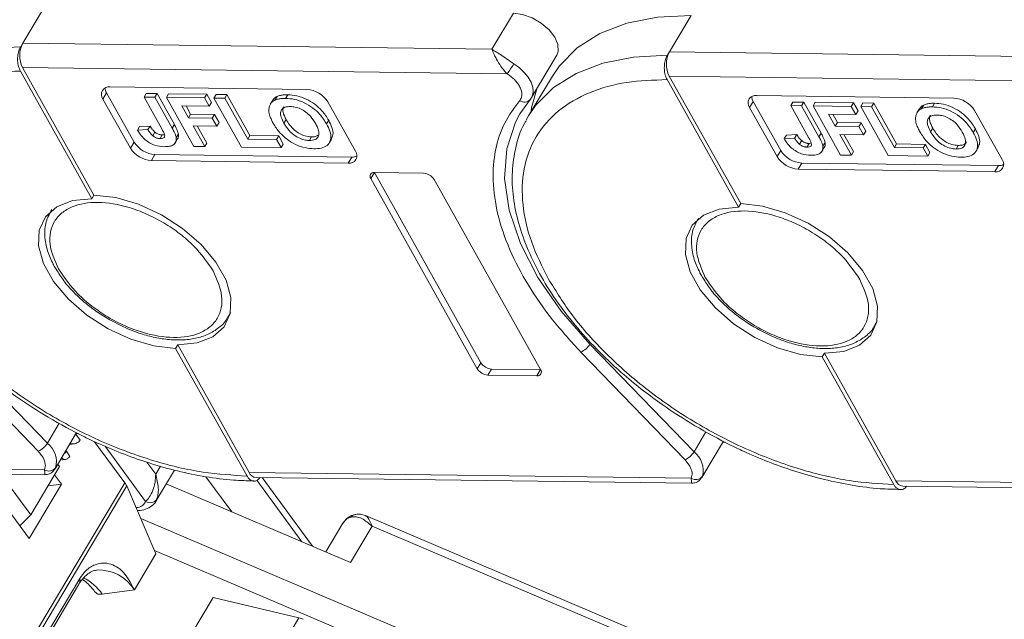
# Model space of a CAD drawing. Header units: millimetres. Extents: x 3117 to 4040, y -135 to 518.
# Tile 23 of 38: x 3547 to 3604, y 403 to 438. Entities that reach past the tile are written whole.
import ezdxf

# ---------------------------------------------------------------- set-up
doc = ezdxf.new("R2010")
doc.units = ezdxf.units.MM

msp = doc.modelspace()

# ---------------------------------------------------------------- linework, layer by layer
at = {"color": 7, "linetype": 'Continuous', "lineweight": 15}
for p, q in [((3547.054, 436.549), (3548.306, 438.654)), ((3575.542, 438.295), (3574.289, 436.19)), ((3584.608, 436.054), (3585.861, 438.159)), ((3546.928, 436.338), (3547.054, 436.549)), ((3574.289, 436.19), (3547.054, 436.549)), ((3576.597, 433.391), (3578.059, 435.847)), ((3584.483, 435.843), (3584.608, 436.054)), ((3611.844, 435.695), (3584.608, 436.054)), ((3547.035, 435.135), (3575.183, 434.764)), ((3551.183, 427.725), (3547.035, 435.135)), ((3551.058, 427.515), (3546.91, 434.924)), ((3577.803, 434.641), (3576.425, 432.325)), ((3584.589, 434.64), (3612.738, 434.268)), ((3588.738, 427.23), (3584.589, 434.64)), ((3563.553, 433.856), (3552.123, 434.007)), ((3588.612, 427.019), (3584.464, 434.429)), ((3551.706, 433.305), (3551.915, 433.656)), ((3551.915, 433.656), (3553.51, 430.806)), ((3554.217, 433.626), (3554.092, 433.415)), ((3554.092, 433.415), (3555.125, 431.571)), ((3554.72, 433.407), (3554.092, 433.415)), ((3554.217, 433.626), (3554.845, 433.617)), ((3554.72, 433.407), (3554.845, 433.617)), ((3555.726, 431.61), (3554.72, 433.407)), ((3554.845, 433.617), (3555.851, 431.821)), ((3555.39, 433.398), (3555.515, 433.609)), ((3555.39, 433.398), (3556.985, 430.548)), ((3557.609, 433.369), (3555.39, 433.398)), ((3555.515, 433.609), (3557.734, 433.579)), ((3557.609, 433.369), (3557.734, 433.579)), ((3557.734, 433.579), (3558, 433.104)), ((3558.153, 433.362), (3558.278, 433.572)), ((3558.278, 433.572), (3558.906, 433.564)), ((3558.781, 433.353), (3558.906, 433.564)), ((3558.906, 433.564), (3560.236, 431.189)), ((3561.814, 433.451), (3561.689, 433.24)), ((3562.44, 433.553), (3562.315, 433.343)), ((3601.108, 433.361), (3589.678, 433.512)), ((3551.706, 433.305), (3553.301, 430.455)), ((3556.284, 432.915), (3557.875, 432.894)), ((3556.672, 432.221), (3556.284, 432.915)), ((3556.529, 432.912), (3556.798, 432.431)), ((3557.875, 432.894), (3557.609, 433.369)), ((3557.875, 432.894), (3558, 433.104)), ((3558.153, 433.362), (3559.749, 430.512)), ((3558.781, 433.353), (3558.153, 433.362)), ((3560.111, 430.978), (3558.781, 433.353)), ((3561.548, 433.208), (3561.423, 432.998)), ((3566.364, 430.283), (3564.768, 433.133)), ((3575.912, 432.441), (3576.528, 433.296)), ((3576.597, 433.391), (3576.528, 433.296)), ((3589.26, 432.81), (3589.469, 433.161)), ((3589.469, 433.161), (3591.065, 430.311)), ((3591.772, 433.13), (3591.647, 432.92)), ((3591.647, 432.92), (3592.679, 431.075)), ((3592.275, 432.912), (3591.647, 432.92)), ((3591.772, 433.13), (3592.4, 433.122)), ((3592.275, 432.912), (3592.4, 433.122)), ((3593.28, 431.115), (3592.275, 432.912)), ((3592.4, 433.122), (3593.406, 431.325)), ((3592.944, 432.903), (3593.07, 433.113)), ((3592.944, 432.903), (3594.54, 430.053)), ((3595.163, 432.874), (3592.944, 432.903)), ((3593.07, 433.113), (3595.289, 433.084)), ((3595.163, 432.874), (3595.289, 433.084)), ((3595.429, 432.399), (3595.163, 432.874)), ((3595.289, 433.084), (3595.555, 432.609)), ((3595.708, 432.866), (3595.833, 433.077)), ((3595.708, 432.866), (3597.303, 430.016)), ((3596.336, 432.858), (3595.708, 432.866)), ((3595.833, 433.077), (3596.461, 433.069)), ((3596.336, 432.858), (3596.461, 433.069)), ((3597.665, 430.483), (3596.336, 432.858)), ((3596.461, 433.069), (3597.791, 430.694)), ((3599.369, 432.955), (3599.244, 432.745)), ((3599.995, 433.058), (3599.869, 432.848)), ((3556.672, 432.221), (3556.798, 432.431)), ((3556.798, 432.431), (3558.179, 432.413)), ((3558.054, 432.202), (3558.179, 432.413)), ((3558.179, 432.413), (3558.445, 431.938)), ((3576.281, 432.068), (3576.425, 432.325)), ((3589.26, 432.81), (3590.856, 429.96)), ((3593.838, 432.42), (3595.429, 432.399)), ((3594.227, 431.725), (3593.838, 432.42)), ((3594.083, 432.416), (3594.352, 431.936)), ((3595.429, 432.399), (3595.555, 432.609)), ((3599.102, 432.713), (3598.977, 432.502)), ((3603.918, 429.788), (3602.323, 432.638)), ((3553.711, 431.498), (3553.836, 431.708)), ((3553.836, 431.708), (3554.444, 431.737)), ((3554.444, 431.737), (3554.318, 431.526)), ((3555.851, 431.821), (3555.726, 431.61)), ((3558.054, 432.202), (3556.672, 432.221)), ((3556.938, 431.746), (3558.32, 431.727)), ((3557.613, 430.54), (3556.938, 431.746)), ((3557.183, 431.742), (3557.739, 430.75)), ((3558.32, 431.727), (3558.054, 432.202)), ((3558.32, 431.727), (3558.445, 431.938)), ((3562.341, 432.106), (3562.215, 431.895)), ((3564.814, 432.067), (3564.689, 431.857)), ((3594.227, 431.725), (3594.352, 431.936)), ((3595.609, 431.707), (3594.227, 431.725)), ((3594.352, 431.936), (3595.734, 431.918)), ((3595.609, 431.707), (3595.734, 431.918)), ((3595.875, 431.232), (3595.609, 431.707)), ((3595.734, 431.918), (3596, 431.443)), ((3554.318, 431.526), (3553.711, 431.498)), ((3554.727, 431.381), (3554.602, 431.171)), ((3555.151, 431.22), (3555.026, 431.009)), ((3555.151, 431.22), (3555.276, 431.233)), ((3556.083, 431.28), (3555.958, 431.069)), ((3560.111, 430.978), (3560.236, 431.189)), ((3560.236, 431.189), (3561.911, 431.167)), ((3561.785, 430.956), (3561.911, 431.167)), ((3561.911, 431.167), (3562.177, 430.692)), ((3591.265, 431.003), (3591.391, 431.213)), ((3591.391, 431.213), (3591.998, 431.241)), ((3591.998, 431.241), (3591.873, 431.031)), ((3593.406, 431.325), (3593.28, 431.115)), ((3594.493, 431.25), (3595.875, 431.232)), ((3595.168, 430.045), (3594.493, 431.25)), ((3594.738, 431.247), (3595.293, 430.255)), ((3595.875, 431.232), (3596, 431.443)), ((3599.895, 431.611), (3599.77, 431.4)), ((3602.369, 431.572), (3602.243, 431.362)), ((3553.301, 430.455), (3553.51, 430.806)), ((3555.87, 430.713), (3555.933, 430.818)), ((3555.941, 430.832), (3555.996, 430.924)), ((3556.985, 430.548), (3557.613, 430.54)), ((3557.613, 430.54), (3557.739, 430.75)), ((3561.785, 430.956), (3560.111, 430.978)), ((3562.051, 430.481), (3561.785, 430.956)), ((3562.051, 430.481), (3562.177, 430.692)), ((3563.818, 431.105), (3563.693, 430.895)), ((3564.856, 430.77), (3564.981, 430.98)), ((3591.873, 431.031), (3591.265, 431.003)), ((3592.282, 430.886), (3592.156, 430.675)), ((3592.706, 430.724), (3592.581, 430.514)), ((3592.706, 430.724), (3592.83, 430.738)), ((3593.638, 430.785), (3593.512, 430.574)), ((3597.665, 430.483), (3597.791, 430.694)), ((3597.791, 430.694), (3599.465, 430.672)), ((3599.34, 430.461), (3599.465, 430.672)), ((3599.465, 430.672), (3599.731, 430.197)), ((3601.373, 430.61), (3601.248, 430.4)), ((3554.517, 429.732), (3554.725, 430.083)), ((3554.725, 430.083), (3566.155, 429.932)), ((3559.749, 430.512), (3562.051, 430.481)), ((3590.856, 429.96), (3591.065, 430.311)), ((3593.425, 430.218), (3593.487, 430.323)), ((3593.495, 430.337), (3593.55, 430.429)), ((3594.54, 430.053), (3595.168, 430.045)), ((3595.168, 430.045), (3595.293, 430.255)), ((3597.303, 430.016), (3599.606, 429.986)), ((3599.34, 430.461), (3597.665, 430.483)), ((3599.606, 429.986), (3599.34, 430.461)), ((3599.606, 429.986), (3599.731, 430.197)), ((3602.41, 430.275), (3602.536, 430.485)), ((3554.517, 429.732), (3565.946, 429.581)), ((3566.155, 429.932), (3565.946, 429.581)), ((3592.071, 429.237), (3592.28, 429.588)), ((3592.28, 429.588), (3603.71, 429.437)), ((3603.71, 429.437), (3603.501, 429.086)), ((3567.261, 428.68), (3567.47, 429.031)), ((3570.327, 428.993), (3567.47, 429.031)), ((3567.47, 429.031), (3573.653, 417.987)), ((3592.071, 429.237), (3603.501, 429.086)), ((3567.261, 428.68), (3573.444, 417.636)), ((3577.118, 417.588), (3570.935, 428.631)), ((3551.183, 427.725), (3551.058, 427.515)), ((3588.738, 427.23), (3588.612, 427.019)), ((3558.981, 420.661), (3559.097, 420.856)), ((3558.981, 420.661), (3558.941, 420.596)), ((3596.535, 420.166), (3596.652, 420.361)), ((3596.535, 420.166), (3596.495, 420.101)), ((3548.476, 413.317), (3542.431, 419.568)), ((3541.905, 419.101), (3547.95, 412.851)), ((3555.924, 418.822), (3556.049, 419.033)), ((3560.072, 411.412), (3555.924, 418.822)), ((3560.198, 411.623), (3556.049, 419.033)), ((3579.46, 418.606), (3585.505, 412.356)), ((3586.03, 412.822), (3579.985, 419.072)), ((3593.479, 418.327), (3593.604, 418.537)), ((3597.752, 411.128), (3593.604, 418.537)), ((3573.444, 417.636), (3573.653, 417.987)), ((3597.627, 410.917), (3593.479, 418.327)), ((3574.051, 417.275), (3574.26, 417.626)), ((3574.26, 417.626), (3577.118, 417.588)), ((3577.118, 417.588), (3576.909, 417.237)), ((3574.051, 417.275), (3576.909, 417.237)), ((3549.166, 414.477), (3548.476, 413.317)), ((3586.72, 413.982), (3586.03, 412.822)), ((3548.927, 411.83), (3550.177, 413.93)), ((3550.128, 413.848), (3550.389, 413.495)), ((3550.145, 413.877), (3550.278, 413.875)), ((3551.224, 413.405), (3552.977, 411.023)), ((3586.482, 411.335), (3587.731, 413.434)), ((3547.95, 412.851), (3548.225, 412.488)), ((3549.595, 412.849), (3549.528, 412.84)), ((3549.595, 412.849), (3549.779, 412.551)), ((3549.914, 413.272), (3550.042, 413.289)), ((3550.052, 413.29), (3550.063, 413.292)), ((3554.184, 409.938), (3551.829, 413.139)), ((3587.7, 413.381), (3587.832, 413.38)), ((3549.38, 412.351), (3549.529, 412.371)), ((3585.505, 412.356), (3585.78, 411.993)), ((3548.312, 411.78), (3522.643, 412.118)), ((3523.048, 411.82), (3548.33, 411.486)), ((3547.513, 409.155), (3549.183, 411.962)), ((3549.183, 411.962), (3549.085, 412.095)), ((3554.767, 411.527), (3554.26, 412.215)), ((3555.039, 411.985), (3554.767, 411.527)), ((3554.785, 409.957), (3555.856, 411.756)), ((3544.664, 411.535), (3547.42, 407.788)), ((3547.513, 409.155), (3545.773, 411.52)), ((3549.299, 410.945), (3548.901, 411.487)), ((3559.184, 409.33), (3557.683, 411.37)), ((3585.867, 411.284), (3560.198, 411.623)), ((3560.602, 411.325), (3585.884, 410.991)), ((3560.635, 411.165), (3563.26, 407.595)), ((3563.876, 407.333), (3560.944, 411.32)), ((3623.422, 410.789), (3597.752, 411.128)), ((3552.977, 411.023), (3537.429, 384.901)), ((3537.552, 384.733), (3553.087, 410.834)), ((3547.42, 407.788), (3549.299, 410.945)), ((3549.299, 410.945), (3548.516, 410.842)), ((3553.087, 410.834), (3554.782, 406.899)), ((3555.376, 410.949), (3566.079, 406.396)), ((3598.157, 410.829), (3623.439, 410.496)), ((3554.785, 409.957), (3554.834, 410.059)), ((3546.888, 408.511), (3547.513, 409.155)), ((3579.452, 398.069), (3553.904, 408.938)), ((3594.965, 397.193), (3566.953, 409.11)), ((3565.639, 408.675), (3564.646, 407.006)), ((3566.079, 406.396), (3567.332, 408.501)), ((3567.332, 408.501), (3594.746, 396.839)), ((3554.782, 406.899), (3553.53, 404.794)), ((3579.954, 396.338), (3554.705, 407.079)), ((3550.363, 405.459), (3540.341, 388.621)), ((3540.271, 388.264), (3550.293, 405.102)), ((3551.665, 404.548), (3553.53, 404.794)), ((3556.847, 402.253), (3558.099, 404.358)), ((3558.099, 404.358), (3563.088, 403.171)), ((3563.088, 403.171), (3547.481, 376.948))]:
    msp.add_line(p, q, dxfattribs=at)
at = {"color": 7, "linetype": 'Continuous', "lineweight": 15, "flags": 128}
for points in [[(3575.542, 438.295), (3576.073, 438.221), (3576.629, 438.022), (3577.158, 437.714), (3577.611, 437.327), (3577.944, 436.898), (3578.127, 436.466), (3578.143, 436.071), (3578.059, 435.847)], [(3577.803, 434.641), (3578.21, 435.236), (3579.245, 436.281), (3580.557, 437.11), (3582.118, 437.707), (3583.899, 438.058), (3585.861, 438.159)], [(3538.871, 432.82), (3539.277, 433.416), (3540.312, 434.461), (3541.624, 435.29), (3543.186, 435.886), (3544.966, 436.238), (3546.928, 436.338)], [(3576.425, 432.325), (3576.832, 432.921), (3577.867, 433.966), (3579.179, 434.795), (3580.74, 435.391), (3582.521, 435.743), (3584.483, 435.843)], [(3575.564, 435.348), (3575.887, 435.113), (3576.17, 434.849), (3576.4, 434.568), (3576.569, 434.281), (3576.668, 433.999), (3576.695, 433.734), (3576.648, 433.496), (3576.597, 433.391)], [(3576.895, 433.893), (3576.612, 432.866), (3576.559, 432.55)], [(3579.985, 419.072), (3578.32, 420.983), (3576.964, 422.947), (3575.949, 424.918), (3575.3, 426.849), (3575.031, 428.694), (3575.15, 430.41), (3575.653, 431.956), (3575.912, 432.441)], [(3551.183, 427.725), (3552.446, 427.583), (3553.776, 427.197), (3555.097, 426.588), (3556.333, 425.794), (3557.41, 424.859), (3558.267, 423.838), (3558.853, 422.79), (3559.136, 421.776), (3559.097, 420.856), (3558.74, 420.082), (3558.085, 419.5), (3557.171, 419.143), (3556.049, 419.033)], [(3555.924, 418.822), (3554.662, 418.964), (3553.331, 419.351), (3552.01, 419.959), (3550.775, 420.754), (3549.697, 421.689), (3548.841, 422.71), (3548.254, 423.757), (3547.972, 424.771), (3548.01, 425.691), (3548.367, 426.465), (3549.022, 427.047), (3549.937, 427.404), (3551.058, 427.515)], [(3588.738, 427.23), (3590, 427.088), (3591.331, 426.701), (3592.652, 426.093), (3593.887, 425.298), (3594.964, 424.363), (3595.821, 423.342), (3596.408, 422.295), (3596.69, 421.281), (3596.652, 420.361), (3596.294, 419.587), (3595.64, 419.005), (3594.725, 418.648), (3593.604, 418.537)], [(3593.479, 418.327), (3592.216, 418.469), (3590.886, 418.855), (3589.564, 419.464), (3588.329, 420.258), (3587.252, 421.193), (3586.395, 422.214), (3585.809, 423.262), (3585.526, 424.276), (3585.565, 425.196), (3585.922, 425.97), (3586.577, 426.552), (3587.491, 426.909), (3588.612, 427.019)], [(3559.111, 420.921), (3559.034, 420.756), (3558.981, 420.661)], [(3596.666, 420.426), (3596.589, 420.261), (3596.535, 420.166)]]:
    msp.add_lwpolyline(points, dxfattribs=at)
at = {"color": 7, "linetype": 'Continuous', "lineweight": 15}
for centre, radius, start, end in [((3548.408, 435.824), 1.537, 151.8473, 206.6363), ((3585.963, 435.329), 1.537, 151.8473, 206.6363), ((3568.078, 439.802), 8.711, 324.662, 329.248), ((3552.048, 433.577), 0.437, 80.0385, 218.4558), ((3552.459, 433.988), 0.637, 183.5337, 211.3463), ((3563.463, 432.322), 1.537, 31.8473, 86.6363), ((3589.602, 433.082), 0.437, 80.0385, 218.4558), ((3590.013, 433.492), 0.637, 183.5337, 211.3463), ((3576.184, 433.553), 0.43, 229.8655, 323.2292), ((3601.017, 431.827), 1.537, 31.8473, 86.6363), ((3554.816, 431.617), 1.537, 211.8473, 266.6363), ((3554.607, 431.266), 1.537, 211.8473, 266.6363), ((3566.022, 430.011), 0.437, 260.0385, 38.4558), ((3566.187, 430.568), 0.637, 267.1403, 294.9461), ((3592.37, 431.122), 1.537, 211.8473, 266.6363), ((3592.161, 430.771), 1.537, 211.8473, 266.6363), ((3603.576, 429.516), 0.437, 260.0385, 38.4558), ((3603.741, 430.073), 0.637, 267.1403, 294.9461), ((3567.432, 428.816), 0.218, 80.0385, 218.4558), ((3570.282, 428.226), 0.768, 31.8473, 86.6363), ((3578.962, 419.695), 1.198, 294.5482, 328.6554), ((3574.305, 418.393), 0.768, 211.8473, 266.6363), ((3574.097, 418.042), 0.768, 211.8473, 266.6363), ((3576.947, 417.452), 0.218, 260.0385, 38.4558), ((3547.453, 413.94), 1.198, 294.5482, 328.6554), ((3547.628, 412.235), 1.375, 345.4104, 51.9403), ((3585.007, 413.445), 1.198, 294.5482, 328.6554), ((3585.183, 411.74), 1.375, 345.4104, 51.9403), ((3548.577, 412.178), 0.478, 236.3841, 322.821), ((3560.642, 411.802), 0.48, 201.986, 265.1854), ((3586.132, 411.683), 0.478, 236.3841, 322.821), ((3598.197, 411.307), 0.48, 201.986, 265.1854), ((3552.199, 410.443), 0.97, 23.7642, 36.7295), ((3554.443, 410.355), 0.491, 238.1654, 322.8257), ((3566.318, 408.242), 0.805, 103.3645, 147.4649), ((3566.385, 408.887), 0.288, 106.831, 151.311), ((3551.454, 403.525), 2.433, 31.4489, 92.2669), ((3549.805, 405.384), 0.563, 330.0466, 7.7254), ((3549.189, 402.832), 3.013, 34.7276, 62.8019), ((3562.734, 401.7), 1.513, 66.813, 76.447)]:
    msp.add_arc(centre, radius, start, end, dxfattribs=at)
for points, knots in [([(3546.91, 434.924), (3546.869, 435.012), (3546.789, 435.188), (3546.741, 435.522), (3546.757, 435.862), (3546.827, 436.144), (3546.899, 436.283), (3546.928, 436.338)], [0, 0, 0, 0, 0.2146939, 0.4293877, 0.6440816, 0.8587754, 1, 1, 1, 1]), ([(3574.289, 436.19), (3574.473, 436.083), (3574.758, 435.918), (3575.208, 435.588), (3575.453, 435.423), (3575.564, 435.348)], [0, 0, 0, 0, 0.498413, 0.772928, 1, 1, 1, 1]), ([(3575.183, 434.764), (3575.081, 434.873), (3574.864, 435.104), (3574.611, 435.515), (3574.411, 435.901), (3574.33, 436.093), (3574.289, 436.19)], [0, 0, 0, 0, 0.234359, 0.498216, 0.748481, 1, 1, 1, 1]), ([(3584.464, 434.429), (3584.424, 434.517), (3584.343, 434.693), (3584.296, 435.027), (3584.312, 435.366), (3584.381, 435.649), (3584.454, 435.788), (3584.483, 435.843)], [0, 0, 0, 0, 0.2146939, 0.4293877, 0.6440816, 0.8587754, 1, 1, 1, 1]), ([(3540.02, 423.346), (3539.663, 424.062), (3538.926, 425.538), (3538.449, 427.719), (3538.512, 429.81), (3539.212, 431.666), (3540.509, 433.167), (3542.316, 434.22), (3544.461, 434.841), (3546.109, 434.897), (3546.91, 434.924)], [0, 0, 0, 0, 0.116516, 0.240011, 0.368641, 0.5, 0.631359, 0.759989, 0.883484, 1, 1, 1, 1]), ([(3575.894, 434.047), (3575.933, 433.968), (3576.01, 433.81), (3576.042, 433.587), (3576.017, 433.383), (3575.944, 433.278), (3575.907, 433.225)], [0, 0, 0, 0, 0.249897, 0.499995, 0.749897, 1, 1, 1, 1]), ([(3577.575, 422.851), (3577.217, 423.567), (3576.48, 425.043), (3576.003, 427.224), (3576.066, 429.315), (3576.766, 431.171), (3578.064, 432.672), (3579.871, 433.725), (3582.015, 434.346), (3583.664, 434.402), (3584.464, 434.429)], [0, 0, 0, 0, 0.116516, 0.240011, 0.368641, 0.5, 0.631359, 0.759989, 0.883484, 1, 1, 1, 1]), ([(3561.549, 433.207), (3561.559, 433.224), (3561.583, 433.269), (3561.639, 433.333), (3561.715, 433.401), (3561.781, 433.434), (3561.814, 433.451)], [0, 0, 0, 0, 0.1654146, 0.4361301, 0.7160271, 1, 1, 1, 1]), ([(3561.814, 433.451), (3561.845, 433.464), (3561.906, 433.489), (3562.007, 433.515), (3562.109, 433.535), (3562.215, 433.547), (3562.325, 433.554), (3562.402, 433.554), (3562.44, 433.553)], [0, 0, 0, 0, 0.173824, 0.348753, 0.509989, 0.671947, 0.83568, 1, 1, 1, 1]), ([(3562.44, 433.553), (3562.61, 433.543), (3562.951, 433.52), (3563.509, 433.324), (3564.021, 433.015), (3564.49, 432.584), (3564.695, 432.257), (3564.814, 432.067)], [0, 0, 0, 0, 0.190951, 0.383806, 0.567202, 0.749158, 1, 1, 1, 1]), ([(3561.338, 432.607), (3561.339, 432.671), (3561.339, 432.8), (3561.391, 432.942), (3561.451, 433.049), (3561.514, 433.123), (3561.59, 433.19), (3561.656, 433.223), (3561.689, 433.24)], [0, 0, 0, 0, 0.234577, 0.474616, 0.602394, 0.731366, 0.864712, 1, 1, 1, 1]), ([(3561.689, 433.24), (3561.72, 433.253), (3561.781, 433.279), (3561.881, 433.305), (3561.984, 433.324), (3562.09, 433.336), (3562.2, 433.343), (3562.276, 433.343), (3562.315, 433.343)], [0, 0, 0, 0, 0.173824, 0.348753, 0.509989, 0.671947, 0.83568, 1, 1, 1, 1]), ([(3562.588, 432.868), (3562.478, 432.861), (3562.278, 432.85), (3562.089, 432.717), (3562.002, 432.521), (3562.042, 432.235), (3562.154, 432.016), (3562.215, 431.895)], [0, 0, 0, 0, 0.206921, 0.375523, 0.544118, 0.748218, 1, 1, 1, 1]), ([(3562.341, 432.106), (3562.27, 432.249), (3562.157, 432.479), (3562.127, 432.746), (3562.191, 432.834), (3562.213, 432.864)], [0, 0, 0, 0, 0.518211, 0.836222, 1, 1, 1, 1]), ([(3562.315, 433.343), (3562.485, 433.332), (3562.826, 433.31), (3563.384, 433.114), (3563.895, 432.805), (3564.364, 432.374), (3564.57, 432.047), (3564.689, 431.857)], [0, 0, 0, 0, 0.190951, 0.383806, 0.567202, 0.749158, 1, 1, 1, 1]), ([(3564.053, 431.879), (3563.964, 432.024), (3563.821, 432.257), (3563.501, 432.557), (3563.185, 432.743), (3562.865, 432.85), (3562.68, 432.862), (3562.588, 432.868)], [0, 0, 0, 0, 0.30115, 0.485556, 0.671153, 0.838464, 1, 1, 1, 1]), ([(3575.907, 433.225), (3575.593, 432.801), (3574.953, 431.937), (3574.441, 430.354), (3574.296, 428.568), (3574.576, 426.614), (3575.268, 424.567), (3576.349, 422.506), (3577.733, 420.496), (3578.891, 419.228), (3579.46, 418.606)], [0, 0, 0, 0, 0.11979, 0.243937, 0.371168, 0.5, 0.628832, 0.756063, 0.88021, 1, 1, 1, 1]), ([(3599.104, 432.712), (3599.113, 432.729), (3599.137, 432.774), (3599.194, 432.838), (3599.27, 432.905), (3599.336, 432.939), (3599.369, 432.955)], [0, 0, 0, 0, 0.165415, 0.43613, 0.716027, 1, 1, 1, 1]), ([(3599.244, 432.745), (3599.274, 432.758), (3599.335, 432.784), (3599.436, 432.809), (3599.538, 432.829), (3599.644, 432.841), (3599.754, 432.848), (3599.831, 432.848), (3599.869, 432.848)], [0, 0, 0, 0, 0.173824, 0.348753, 0.509989, 0.671947, 0.83568, 1, 1, 1, 1]), ([(3599.369, 432.955), (3599.399, 432.968), (3599.46, 432.994), (3599.561, 433.02), (3599.664, 433.04), (3599.77, 433.051), (3599.88, 433.059), (3599.956, 433.058), (3599.995, 433.058)], [0, 0, 0, 0, 0.173824, 0.348753, 0.509989, 0.671947, 0.83568, 1, 1, 1, 1]), ([(3599.869, 432.848), (3600.039, 432.837), (3600.381, 432.815), (3600.939, 432.618), (3601.45, 432.309), (3601.919, 431.878), (3602.124, 431.551), (3602.243, 431.362)], [0, 0, 0, 0, 0.190951, 0.383806, 0.567202, 0.749158, 1, 1, 1, 1]), ([(3599.995, 433.058), (3600.164, 433.047), (3600.506, 433.025), (3601.064, 432.829), (3601.575, 432.52), (3602.044, 432.089), (3602.25, 431.762), (3602.369, 431.572)], [0, 0, 0, 0, 0.190951, 0.383806, 0.567202, 0.749158, 1, 1, 1, 1]), ([(3538.725, 432.527), (3538.692, 432.475), (3538.391, 432.011), (3538.099, 431.018), (3537.878, 429.584), (3537.945, 428.1), (3538.257, 426.571), (3538.808, 425.019), (3539.579, 423.472), (3540.546, 421.955), (3541.68, 420.497), (3542.966, 419.099), (3544.262, 417.891), (3545.498, 416.878), (3546.854, 415.868), (3547.883, 415.225), (3548.525, 414.824)], [0, 0, 0, 0, 0.010805, 0.097338, 0.17754, 0.25823, 0.339001, 0.419453, 0.499309, 0.578247, 0.655827, 0.730865, 0.807685, 0.863287, 0.914684, 1, 1, 1, 1]), ([(3561.598, 431.885), (3561.578, 431.92), (3561.539, 431.992), (3561.488, 432.098), (3561.44, 432.205), (3561.396, 432.326), (3561.354, 432.462), (3561.344, 432.559), (3561.338, 432.607)], [0, 0, 0, 0, 0.144333, 0.288896, 0.43326, 0.578073, 0.787796, 1, 1, 1, 1]), ([(3598.893, 432.112), (3598.893, 432.176), (3598.894, 432.305), (3598.945, 432.447), (3599.005, 432.554), (3599.068, 432.628), (3599.145, 432.695), (3599.211, 432.728), (3599.244, 432.745)], [0, 0, 0, 0, 0.234577, 0.474616, 0.602394, 0.731366, 0.864712, 1, 1, 1, 1]), ([(3600.143, 432.373), (3600.033, 432.366), (3599.833, 432.355), (3599.644, 432.222), (3599.557, 432.026), (3599.597, 431.74), (3599.708, 431.521), (3599.77, 431.4)], [0, 0, 0, 0, 0.206921, 0.375523, 0.544118, 0.748218, 1, 1, 1, 1]), ([(3599.895, 431.611), (3599.825, 431.753), (3599.711, 431.984), (3599.681, 432.251), (3599.745, 432.339), (3599.767, 432.369)], [0, 0, 0, 0, 0.518211, 0.836222, 1, 1, 1, 1]), ([(3601.608, 431.384), (3601.519, 431.528), (3601.375, 431.761), (3601.056, 432.061), (3600.74, 432.248), (3600.42, 432.354), (3600.234, 432.367), (3600.143, 432.373)], [0, 0, 0, 0, 0.30115, 0.485556, 0.671153, 0.838464, 1, 1, 1, 1]), ([(3554.444, 431.737), (3554.455, 431.719), (3554.476, 431.683), (3554.512, 431.63), (3554.549, 431.577), (3554.595, 431.517), (3554.65, 431.45), (3554.701, 431.404), (3554.727, 431.381)], [0, 0, 0, 0, 0.146273, 0.292648, 0.438947, 0.585584, 0.790322, 1, 1, 1, 1]), ([(3555.851, 431.821), (3555.871, 431.785), (3555.91, 431.714), (3555.96, 431.615), (3556.002, 431.525), (3556.035, 431.442), (3556.066, 431.36), (3556.077, 431.307), (3556.083, 431.28)], [0, 0, 0, 0, 0.195253, 0.390637, 0.541833, 0.693381, 0.846202, 1, 1, 1, 1]), ([(3563.96, 430.42), (3563.791, 430.431), (3563.449, 430.453), (3562.892, 430.645), (3562.385, 430.951), (3561.919, 431.375), (3561.716, 431.697), (3561.598, 431.885)], [0, 0, 0, 0, 0.192376, 0.386627, 0.570921, 0.749918, 1, 1, 1, 1]), ([(3562.215, 431.895), (3562.306, 431.751), (3562.453, 431.514), (3562.785, 431.208), (3563.121, 431.014), (3563.44, 430.91), (3563.618, 430.899), (3563.693, 430.895)], [0, 0, 0, 0, 0.300079, 0.491507, 0.683928, 0.866896, 1, 1, 1, 1]), ([(3563.818, 431.105), (3563.693, 431.117), (3563.467, 431.138), (3563.117, 431.292), (3562.798, 431.507), (3562.531, 431.793), (3562.403, 432.003), (3562.341, 432.106)], [0, 0, 0, 0, 0.216564, 0.389208, 0.56147, 0.78467, 1, 1, 1, 1]), ([(3563.693, 430.895), (3563.811, 430.904), (3564.037, 430.921), (3564.217, 431.093), (3564.27, 431.336), (3564.195, 431.608), (3564.095, 431.8), (3564.053, 431.879)], [0, 0, 0, 0, 0.223014, 0.426715, 0.599743, 0.8345, 1, 1, 1, 1]), ([(3564.689, 431.857), (3564.761, 431.714), (3564.907, 431.426), (3564.97, 431.001), (3564.828, 430.662), (3564.499, 430.464), (3564.18, 430.421), (3563.994, 430.42), (3563.96, 430.42)], [0, 0, 0, 0, 0.191632, 0.384748, 0.597539, 0.779434, 0.95988, 1, 1, 1, 1]), ([(3564.814, 432.067), (3564.885, 431.925), (3565.028, 431.639), (3565.104, 431.25), (3565, 431.071), (3564.956, 430.994)], [0, 0, 0, 0, 0.361173, 0.725143, 1, 1, 1, 1]), ([(3576.28, 432.032), (3576.246, 431.98), (3575.945, 431.516), (3575.654, 430.523), (3575.432, 429.089), (3575.499, 427.605), (3575.811, 426.076), (3576.363, 424.524), (3577.133, 422.977), (3578.101, 421.46), (3579.234, 420.002), (3580.521, 418.604), (3581.816, 417.396), (3583.053, 416.383), (3584.408, 415.373), (3585.437, 414.73), (3586.079, 414.329)], [0, 0, 0, 0, 0.010805, 0.097338, 0.17754, 0.25823, 0.339001, 0.419453, 0.499309, 0.578247, 0.655827, 0.730865, 0.807685, 0.863287, 0.914684, 1, 1, 1, 1]), ([(3599.153, 431.389), (3599.133, 431.425), (3599.093, 431.496), (3599.042, 431.603), (3598.995, 431.709), (3598.95, 431.831), (3598.909, 431.967), (3598.898, 432.063), (3598.893, 432.112)], [0, 0, 0, 0, 0.144333, 0.288896, 0.43326, 0.578073, 0.787796, 1, 1, 1, 1]), ([(3555.251, 430.535), (3555.076, 430.549), (3554.804, 430.571), (3554.409, 430.75), (3554.105, 430.969), (3553.872, 431.231), (3553.759, 431.418), (3553.711, 431.498)], [0, 0, 0, 0, 0.294754, 0.457598, 0.620446, 0.836095, 1, 1, 1, 1]), ([(3554.318, 431.526), (3554.329, 431.508), (3554.351, 431.473), (3554.386, 431.419), (3554.424, 431.366), (3554.469, 431.306), (3554.525, 431.239), (3554.576, 431.194), (3554.602, 431.171)], [0, 0, 0, 0, 0.146273, 0.292648, 0.438947, 0.585584, 0.790322, 1, 1, 1, 1]), ([(3554.602, 431.171), (3554.626, 431.152), (3554.676, 431.115), (3554.757, 431.07), (3554.84, 431.038), (3554.911, 431.02), (3554.974, 431.011), (3555.008, 431.01), (3555.026, 431.009)], [0, 0, 0, 0, 0.189934, 0.385839, 0.560405, 0.742121, 0.870181, 1, 1, 1, 1]), ([(3554.727, 431.381), (3554.752, 431.363), (3554.802, 431.325), (3554.883, 431.28), (3554.965, 431.248), (3555.036, 431.23), (3555.099, 431.221), (3555.134, 431.22), (3555.151, 431.22)], [0, 0, 0, 0, 0.189934, 0.385839, 0.560405, 0.742121, 0.870181, 1, 1, 1, 1]), ([(3555.026, 431.009), (3555.08, 431.011), (3555.168, 431.014), (3555.257, 431.058), (3555.299, 431.125), (3555.273, 431.299), (3555.189, 431.452), (3555.125, 431.571)], [0, 0, 0, 0, 0.18477, 0.299721, 0.415218, 0.548197, 1, 1, 1, 1]), ([(3555.726, 431.61), (3555.745, 431.575), (3555.784, 431.503), (3555.835, 431.405), (3555.877, 431.314), (3555.91, 431.232), (3555.94, 431.15), (3555.952, 431.096), (3555.958, 431.069)], [0, 0, 0, 0, 0.195253, 0.390637, 0.541833, 0.693381, 0.846202, 1, 1, 1, 1]), ([(3556.083, 431.28), (3556.09, 431.193), (3556.102, 431.054), (3556.014, 430.966), (3555.982, 430.933)], [0, 0, 0, 0, 0.62647, 1, 1, 1, 1]), ([(3564.189, 431.197), (3564.144, 431.169), (3564.046, 431.11), (3563.898, 431.107), (3563.818, 431.105)], [0, 0, 0, 0, 0.4590381, 1, 1, 1, 1]), ([(3591.998, 431.241), (3592.009, 431.224), (3592.031, 431.188), (3592.066, 431.135), (3592.103, 431.081), (3592.149, 431.022), (3592.204, 430.955), (3592.256, 430.909), (3592.282, 430.886)], [0, 0, 0, 0, 0.146273, 0.292648, 0.438947, 0.585584, 0.790322, 1, 1, 1, 1]), ([(3593.28, 431.115), (3593.3, 431.079), (3593.339, 431.008), (3593.389, 430.909), (3593.432, 430.819), (3593.464, 430.737), (3593.495, 430.654), (3593.507, 430.601), (3593.512, 430.574)], [0, 0, 0, 0, 0.195253, 0.390637, 0.541833, 0.693381, 0.846202, 1, 1, 1, 1]), ([(3593.406, 431.325), (3593.425, 431.29), (3593.464, 431.219), (3593.514, 431.12), (3593.557, 431.029), (3593.589, 430.947), (3593.62, 430.865), (3593.632, 430.811), (3593.638, 430.785)], [0, 0, 0, 0, 0.195253, 0.390637, 0.541833, 0.693381, 0.846202, 1, 1, 1, 1]), ([(3601.515, 429.925), (3601.345, 429.936), (3601.004, 429.958), (3600.447, 430.149), (3599.939, 430.456), (3599.474, 430.88), (3599.271, 431.202), (3599.153, 431.389)], [0, 0, 0, 0, 0.192376, 0.386627, 0.570921, 0.749918, 1, 1, 1, 1]), ([(3599.77, 431.4), (3599.86, 431.255), (3600.008, 431.018), (3600.339, 430.713), (3600.676, 430.519), (3600.994, 430.415), (3601.173, 430.404), (3601.248, 430.4)], [0, 0, 0, 0, 0.300079, 0.491507, 0.683928, 0.866896, 1, 1, 1, 1]), ([(3601.373, 430.61), (3601.247, 430.622), (3601.022, 430.643), (3600.672, 430.796), (3600.353, 431.012), (3600.085, 431.297), (3599.958, 431.507), (3599.895, 431.611)], [0, 0, 0, 0, 0.216564, 0.389208, 0.56147, 0.78467, 1, 1, 1, 1]), ([(3601.248, 430.4), (3601.366, 430.409), (3601.591, 430.426), (3601.772, 430.597), (3601.824, 430.841), (3601.749, 431.113), (3601.649, 431.304), (3601.608, 431.384)], [0, 0, 0, 0, 0.223014, 0.426715, 0.599743, 0.8345, 1, 1, 1, 1]), ([(3602.243, 431.362), (3602.316, 431.219), (3602.462, 430.931), (3602.524, 430.506), (3602.383, 430.167), (3602.053, 429.969), (3601.735, 429.926), (3601.549, 429.925), (3601.515, 429.925)], [0, 0, 0, 0, 0.191632, 0.384748, 0.597539, 0.779434, 0.95988, 1, 1, 1, 1]), ([(3602.369, 431.572), (3602.44, 431.43), (3602.583, 431.144), (3602.658, 430.755), (3602.555, 430.576), (3602.511, 430.499)], [0, 0, 0, 0, 0.361173, 0.725143, 1, 1, 1, 1]), ([(3555.958, 431.069), (3555.961, 430.985), (3555.967, 430.815), (3555.818, 430.639), (3555.57, 430.543), (3555.361, 430.538), (3555.251, 430.535)], [0, 0, 0, 0, 0.249405, 0.499779, 0.737005, 1, 1, 1, 1]), ([(3592.806, 430.039), (3592.631, 430.054), (3592.359, 430.076), (3591.964, 430.254), (3591.66, 430.474), (3591.426, 430.736), (3591.314, 430.922), (3591.265, 431.003)], [0, 0, 0, 0, 0.294754, 0.457598, 0.620446, 0.836095, 1, 1, 1, 1]), ([(3591.873, 431.031), (3591.884, 431.013), (3591.906, 430.978), (3591.941, 430.924), (3591.978, 430.871), (3592.024, 430.811), (3592.079, 430.744), (3592.13, 430.698), (3592.156, 430.675)], [0, 0, 0, 0, 0.146273, 0.292648, 0.438947, 0.585584, 0.790322, 1, 1, 1, 1]), ([(3592.156, 430.675), (3592.181, 430.657), (3592.231, 430.62), (3592.312, 430.575), (3592.394, 430.543), (3592.466, 430.525), (3592.528, 430.516), (3592.563, 430.514), (3592.581, 430.514)], [0, 0, 0, 0, 0.189934, 0.385839, 0.560405, 0.742121, 0.870181, 1, 1, 1, 1]), ([(3592.282, 430.886), (3592.306, 430.867), (3592.356, 430.83), (3592.437, 430.785), (3592.519, 430.753), (3592.591, 430.735), (3592.654, 430.726), (3592.688, 430.725), (3592.706, 430.724)], [0, 0, 0, 0, 0.189934, 0.385839, 0.560405, 0.742121, 0.870181, 1, 1, 1, 1]), ([(3592.581, 430.514), (3592.635, 430.516), (3592.723, 430.518), (3592.812, 430.562), (3592.853, 430.63), (3592.828, 430.804), (3592.744, 430.957), (3592.679, 431.075)], [0, 0, 0, 0, 0.18477, 0.299721, 0.415218, 0.548197, 1, 1, 1, 1]), ([(3593.512, 430.574), (3593.516, 430.49), (3593.522, 430.32), (3593.373, 430.144), (3593.125, 430.048), (3592.916, 430.042), (3592.806, 430.039)], [0, 0, 0, 0, 0.249405, 0.499779, 0.737005, 1, 1, 1, 1]), ([(3593.638, 430.785), (3593.645, 430.697), (3593.656, 430.558), (3593.569, 430.47), (3593.536, 430.438)], [0, 0, 0, 0, 0.62647, 1, 1, 1, 1]), ([(3601.86, 430.825), (3601.844, 430.792), (3601.798, 430.697), (3601.619, 430.622), (3601.45, 430.614), (3601.373, 430.61)], [0, 0, 0, 0, 0.2302094, 0.6485679, 1, 1, 1, 1]), ([(3549.126, 423.438), (3548.91, 423.93), (3548.578, 424.687), (3548.627, 425.592), (3548.855, 426.212), (3549.29, 426.711), (3550.07, 427.171), (3551.369, 427.392), (3552.938, 427.133), (3554.248, 426.646), (3555.252, 426.127), (3556.183, 425.493), (3557.254, 424.573), (3557.771, 423.813), (3558.106, 423.32)], [0, 0, 0, 0, 0.119728, 0.18418, 0.25, 0.31582, 0.380272, 0.5, 0.619728, 0.68418, 0.75, 0.81582, 0.880272, 1, 1, 1, 1]), ([(3548.735, 426.884), (3548.61, 426.656), (3548.353, 426.189), (3548.298, 425.356), (3548.438, 424.522), (3548.692, 423.975), (3548.811, 423.718)], [0, 0, 0, 0, 0.252138, 0.516239, 0.773091, 1, 1, 1, 1]), ([(3586.681, 422.943), (3586.465, 423.435), (3586.132, 424.192), (3586.181, 425.097), (3586.41, 425.716), (3586.844, 426.216), (3587.625, 426.676), (3588.924, 426.897), (3590.492, 426.638), (3591.803, 426.151), (3592.807, 425.632), (3593.738, 424.998), (3594.808, 424.078), (3595.325, 423.318), (3595.661, 422.824)], [0, 0, 0, 0, 0.119728, 0.18418, 0.25, 0.31582, 0.380272, 0.5, 0.619728, 0.68418, 0.75, 0.81582, 0.880272, 1, 1, 1, 1]), ([(3586.29, 426.389), (3586.164, 426.161), (3585.908, 425.694), (3585.852, 424.861), (3585.992, 424.027), (3586.246, 423.479), (3586.365, 423.223)], [0, 0, 0, 0, 0.252138, 0.516239, 0.773091, 1, 1, 1, 1]), ([(3548.811, 423.718), (3548.817, 423.701), (3548.858, 423.6), (3548.932, 423.501), (3548.994, 423.418)], [0, 0, 0, 0, 0.164732, 1, 1, 1, 1]), ([(3560.072, 411.412), (3559.23, 411.461), (3557.493, 411.562), (3554.616, 412.249), (3551.595, 413.366), (3548.585, 414.923), (3545.781, 416.826), (3543.358, 418.949), (3541.382, 421.15), (3540.465, 422.628), (3540.02, 423.346)], [0, 0, 0, 0, 0.116516, 0.240011, 0.368641, 0.5, 0.631359, 0.759989, 0.883484, 1, 1, 1, 1]), ([(3548.994, 423.418), (3549.129, 423.195), (3549.406, 422.735), (3549.956, 422.122), (3550.558, 421.554), (3551.203, 421.039), (3551.696, 420.728), (3551.945, 420.571)], [0, 0, 0, 0, 0.208868, 0.428909, 0.601569, 0.798491, 1, 1, 1, 1]), ([(3558.106, 423.32), (3558.322, 422.827), (3558.655, 422.07), (3558.606, 421.165), (3558.377, 420.546), (3557.943, 420.046), (3557.162, 419.587), (3555.863, 419.366), (3554.295, 419.625), (3552.984, 420.112), (3551.98, 420.63), (3551.05, 421.265), (3549.979, 422.185), (3549.462, 422.944), (3549.126, 423.438)], [0, 0, 0, 0, 0.119728, 0.18418, 0.25, 0.31582, 0.380272, 0.5, 0.619728, 0.68418, 0.75, 0.81582, 0.880272, 1, 1, 1, 1]), ([(3586.365, 423.223), (3586.372, 423.206), (3586.412, 423.105), (3586.486, 423.006), (3586.548, 422.923)], [0, 0, 0, 0, 0.1647319, 1, 1, 1, 1]), ([(3597.627, 410.917), (3596.784, 410.966), (3595.048, 411.067), (3592.171, 411.754), (3589.149, 412.871), (3586.14, 414.428), (3583.335, 416.331), (3580.913, 418.454), (3578.937, 420.655), (3578.02, 422.133), (3577.575, 422.851)], [0, 0, 0, 0, 0.116516, 0.240011, 0.368641, 0.5, 0.631359, 0.759989, 0.883484, 1, 1, 1, 1]), ([(3586.548, 422.923), (3586.683, 422.699), (3586.961, 422.24), (3587.511, 421.627), (3588.112, 421.059), (3588.757, 420.544), (3589.25, 420.233), (3589.5, 420.076)], [0, 0, 0, 0, 0.208868, 0.428909, 0.601569, 0.798491, 1, 1, 1, 1]), ([(3595.661, 422.824), (3595.877, 422.332), (3596.209, 421.575), (3596.16, 420.67), (3595.932, 420.051), (3595.497, 419.551), (3594.717, 419.092), (3593.418, 418.87), (3591.849, 419.129), (3590.539, 419.617), (3589.535, 420.135), (3588.604, 420.77), (3587.533, 421.69), (3587.017, 422.449), (3586.681, 422.943)], [0, 0, 0, 0, 0.119728, 0.18418, 0.25, 0.31582, 0.380272, 0.5, 0.619728, 0.68418, 0.75, 0.81582, 0.880272, 1, 1, 1, 1]), ([(3551.945, 420.571), (3552.354, 420.349), (3552.927, 420.037), (3553.799, 419.706), (3554.53, 419.488), (3555.373, 419.336), (3556.205, 419.291), (3557.004, 419.37), (3557.749, 419.584), (3558.387, 419.965), (3558.8, 420.314), (3558.912, 420.568), (3558.923, 420.593)], [0, 0, 0, 0, 0.152843, 0.214227, 0.314696, 0.416615, 0.523914, 0.634106, 0.747036, 0.863501, 0.986552, 1, 1, 1, 1]), ([(3589.5, 420.076), (3589.908, 419.853), (3590.481, 419.541), (3591.353, 419.21), (3592.085, 418.993), (3592.927, 418.841), (3593.759, 418.796), (3594.559, 418.875), (3595.303, 419.089), (3595.942, 419.47), (3596.355, 419.819), (3596.467, 420.073), (3596.478, 420.098)], [0, 0, 0, 0, 0.152843, 0.214227, 0.314696, 0.416615, 0.523914, 0.634106, 0.747036, 0.863501, 0.986552, 1, 1, 1, 1]), ([(3548.525, 414.824), (3549.221, 414.43), (3550.198, 413.877), (3551.686, 413.184), (3552.961, 412.652), (3554.482, 412.122), (3556.062, 411.679), (3557.68, 411.351), (3559.167, 411.153), (3560.077, 411.136), (3560.47, 411.128)], [0, 0, 0, 0, 0.178286, 0.250354, 0.369384, 0.491916, 0.622288, 0.757119, 0.895134, 1, 1, 1, 1]), ([(3586.079, 414.329), (3586.775, 413.935), (3587.753, 413.382), (3589.24, 412.689), (3590.516, 412.157), (3592.036, 411.626), (3593.616, 411.184), (3595.235, 410.856), (3596.722, 410.658), (3597.632, 410.641), (3598.024, 410.633)], [0, 0, 0, 0, 0.1782859, 0.2503536, 0.3693836, 0.4919164, 0.622288, 0.7571193, 0.8951335, 1, 1, 1, 1]), ([(3550.389, 413.495), (3550.36, 413.461), (3550.303, 413.394), (3550.188, 413.321), (3550.049, 413.284), (3549.899, 413.276), (3549.799, 413.279), (3549.753, 413.28)], [0, 0, 0, 0, 0.166425, 0.338072, 0.564146, 0.796084, 1, 1, 1, 1]), ([(3549.464, 412.74), (3549.471, 412.74), (3549.501, 412.742), (3549.546, 412.784), (3549.579, 412.827), (3549.595, 412.849)], [0, 0, 0, 0, 0.133146, 0.5661798, 1, 1, 1, 1]), ([(3549.778, 413.261), (3549.809, 413.261), (3549.854, 413.262), (3549.899, 413.272), (3549.914, 413.275)], [0, 0, 0, 0, 0.659307, 1, 1, 1, 1]), ([(3549.255, 412.381), (3549.279, 412.368), (3549.321, 412.345), (3549.362, 412.355), (3549.378, 412.359)], [0, 0, 0, 0, 0.587105, 1, 1, 1, 1]), ([(3549.779, 412.551), (3549.734, 412.498), (3549.661, 412.411), (3549.531, 412.36), (3549.412, 412.379), (3549.34, 412.436), (3549.305, 412.464)], [0, 0, 0, 0, 0.341843, 0.559994, 0.779263, 1, 1, 1, 1]), ([(3548.331, 411.487), (3548.331, 411.496), (3548.332, 411.512), (3548.319, 411.694), (3548.312, 411.78)], [0, 0, 0, 0, 0.529584, 1, 1, 1, 1]), ([(3548.332, 411.486), (3548.42, 411.495), (3548.566, 411.508), (3548.776, 411.63), (3548.867, 411.749), (3548.915, 411.812)], [0, 0, 0, 0, 0.411753, 0.687601, 1, 1, 1, 1]), ([(3554.184, 409.938), (3554.256, 410.011), (3554.411, 410.166), (3554.614, 410.57), (3554.749, 411.041), (3554.761, 411.365), (3554.767, 411.527)], [0, 0, 0, 0, 0.23435, 0.498195, 0.748869, 1, 1, 1, 1]), ([(3554.767, 411.527), (3554.835, 411.252), (3554.941, 410.826), (3554.914, 410.325), (3554.859, 410.142), (3554.834, 410.059)], [0, 0, 0, 0, 0.498413, 0.772928, 1, 1, 1, 1]), ([(3560.822, 411.322), (3560.792, 411.281), (3560.71, 411.171), (3560.54, 411.103), (3560.345, 411.123), (3560.183, 411.239), (3560.104, 411.363), (3560.072, 411.412)], [0, 0, 0, 0, 0.137735, 0.373469, 0.609202, 0.844936, 1, 1, 1, 1]), ([(3585.885, 410.992), (3585.886, 411), (3585.886, 411.017), (3585.873, 411.199), (3585.867, 411.284)], [0, 0, 0, 0, 0.5295836, 1, 1, 1, 1]), ([(3585.886, 410.991), (3585.974, 410.999), (3586.121, 411.013), (3586.33, 411.135), (3586.422, 411.254), (3586.47, 411.317)], [0, 0, 0, 0, 0.411753, 0.687601, 1, 1, 1, 1]), ([(3598.377, 410.826), (3598.346, 410.786), (3598.264, 410.676), (3598.095, 410.607), (3597.9, 410.627), (3597.738, 410.744), (3597.658, 410.868), (3597.627, 410.917)], [0, 0, 0, 0, 0.137735, 0.373469, 0.609202, 0.844936, 1, 1, 1, 1]), ([(3553.697, 409.417), (3553.721, 409.415), (3553.892, 409.402), (3554.197, 409.473), (3554.568, 409.67), (3554.816, 409.93), (3554.846, 410.12), (3554.854, 410.165)], [0, 0, 0, 0, 0.043845, 0.318343, 0.608757, 0.90692, 1, 1, 1, 1]), ([(3553.626, 409.582), (3553.667, 409.584), (3553.835, 409.591), (3554.046, 409.708), (3554.139, 409.863), (3554.184, 409.938)], [0, 0, 0, 0, 0.142722, 0.582056, 1, 1, 1, 1]), ([(3566.305, 409.156), (3566.285, 409.153), (3566.119, 409.126), (3565.87, 408.981), (3565.726, 408.772), (3565.663, 408.681)], [0, 0, 0, 0, 0.072449, 0.592894, 1, 1, 1, 1]), ([(3567.332, 408.501), (3567.134, 408.668), (3566.827, 408.927), (3566.421, 409.066), (3566.222, 409.038), (3566.132, 409.025)], [0, 0, 0, 0, 0.498413, 0.772928, 1, 1, 1, 1]), ([(3566.937, 409.117), (3566.85, 409.146), (3566.713, 409.192), (3566.489, 409.203), (3566.365, 409.176), (3566.301, 409.163)], [0, 0, 0, 0, 0.458351, 0.719255, 1, 1, 1, 1]), ([(3566.944, 409.09), (3566.974, 409.082), (3567.066, 409.058), (3567.194, 408.852), (3567.286, 408.618), (3567.332, 408.501)], [0, 0, 0, 0, 0.195408, 0.597338, 1, 1, 1, 1]), ([(3553.53, 404.794), (3553.358, 405.123), (3552.982, 405.841), (3552.179, 406.39), (3551.377, 406.374), (3550.749, 406.006), (3550.476, 405.619), (3550.363, 405.459)], [0, 0, 0, 0, 0.219162, 0.479166, 0.735489, 0.890617, 1, 1, 1, 1]), ([(3550.294, 405.103), (3550.295, 405.104), (3550.382, 405.284), (3550.599, 405.531), (3550.916, 405.812), (3551.155, 405.935), (3551.303, 405.935), (3551.352, 405.935)], [0, 0, 0, 0, 0.001599, 0.264452, 0.540463, 0.850163, 1, 1, 1, 1]), ([(3550.511, 405.401), (3550.629, 405.321), (3550.891, 405.146), (3551.137, 404.821), (3551.272, 404.642)], [0, 0, 0, 0, 0.4509318, 1, 1, 1, 1]), ([(3551.293, 404.659), (3551.305, 404.639), (3551.344, 404.572), (3551.481, 404.536), (3551.613, 404.545), (3551.665, 404.548)], [0, 0, 0, 0, 0.204997, 0.684551, 1, 1, 1, 1])]:
    msp.add_open_spline(points, degree=3, knots=knots, dxfattribs=at)
for points in [[(3575.183, 434.764), (3575.332, 434.656), (3575.631, 434.442), (3575.806, 434.179), (3575.894, 434.047)], [(3548.225, 412.488), (3548.285, 412.357), (3548.403, 412.095), (3548.343, 411.885), (3548.312, 411.78)], [(3585.78, 411.993), (3585.839, 411.862), (3585.957, 411.599), (3585.897, 411.389), (3585.867, 411.284)]]:
    msp.add_open_spline(points, degree=3, dxfattribs=at)

doc.saveas('drawing.dxf')
